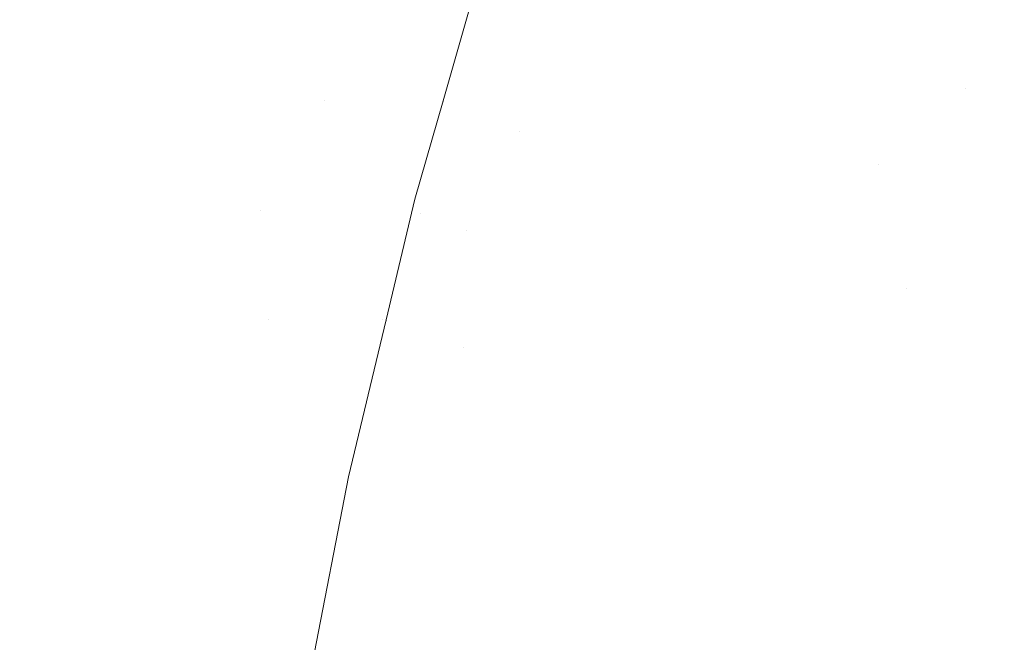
# Model space of a CAD drawing. Header units: centimetres. Extents: x -21.6 to 22.7, y 4.2 to 6.
# Tile 247 of 256: x 7.8329 to 7.8503, y 5.9225 to 5.9335. Entities that reach past the tile are written whole.
import ezdxf

# ---------------------------------------------------------------- set-up
doc = ezdxf.new("R2010")
doc.units = ezdxf.units.CM
doc.header["$LTSCALE"] = 2.54
doc.layers.add('Lucido design-1', color=7, linetype='Continuous')

# ---------------------------------------------------------------- blocks, each defined once
blk = doc.blocks.new('Gruppo-3-1')
at = {"color": 7, "linetype": 'Continuous', "lineweight": 9}
for points, invisible_edges in [([(7.841827, 5.933636, -2276.9377), (7.84243, 5.935587, -2276.9377), (7.84284, 5.935397, -2276.940757), (7.842241, 5.933457, -2276.940757)], 15), ([(7.842241, 5.933457, -2276.940757), (7.84284, 5.935397, -2276.940757), (7.843323, 5.935174, -2276.943786), (7.842728, 5.933246, -2276.943786)], 15), ([(7.84824, 5.935013, -2276.961185), (7.847638, 5.933183, -2276.961185), (7.846759, 5.933589, -2276.958396), (7.847369, 5.935441, -2276.958396)], 15), ([(7.842728, 5.933246, -2276.943786), (7.843323, 5.935174, -2276.943786), (7.843876, 5.934919, -2276.946785), (7.843285, 5.933005, -2276.946785)], 15), ([(7.841204, 5.935117, -2276.72217), (7.840336, 5.932079, -2276.72217), (7.840269, 5.932086, -2276.718883), (7.840836, 5.934046, -2276.718861)], 14), ([(7.840336, 5.932079, -2276.72217), (7.841204, 5.935117, -2276.72217), (7.840897, 5.934041, -2276.92217), (7.840336, 5.932079, -2276.92217)], 10), ([(7.84917, 5.934556, -2276.963922), (7.848576, 5.93275, -2276.963922), (7.847638, 5.933183, -2276.961185), (7.84824, 5.935013, -2276.961185)], 15), ([(7.843285, 5.933005, -2276.946785), (7.843876, 5.934919, -2276.946785), (7.844498, 5.934632, -2276.94975), (7.843912, 5.932734, -2276.94975)], 15), ([(7.843912, 5.932734, -2276.94975), (7.844498, 5.934632, -2276.94975), (7.845187, 5.934314, -2276.952675), (7.844607, 5.932434, -2276.952675)], 15), ([(7.850156, 5.934072, -2276.966604), (7.84957, 5.932292, -2276.966604), (7.848576, 5.93275, -2276.963922), (7.84917, 5.934556, -2276.963922)], 15), ([(22.630348, 5.934414, -2276.228201), (-21.503423, 5.934414, -2276.228201), (-21.503423, 5.930283, -2276.226798), (22.630348, 5.930283, -2276.226798)], 5), ([(7.844607, 5.932434, -2276.952675), (7.845187, 5.934314, -2276.952675), (7.845942, 5.933966, -2276.955559), (7.845367, 5.932105, -2276.955559)], 15), ([(7.833903, 5.934046, -2276.680854), (7.833381, 5.932086, -2276.68112), (7.832325, 5.932086, -2276.67824), (7.83284, 5.934046, -2276.677955)], 15), ([(7.8349, 5.934046, -2276.683807), (7.834372, 5.932086, -2276.684054), (7.833381, 5.932086, -2276.68112), (7.833903, 5.934046, -2276.680854)], 15), ([(7.835828, 5.934046, -2276.686812), (7.835293, 5.932086, -2276.68704), (7.834372, 5.932086, -2276.684054), (7.8349, 5.934046, -2276.683807)], 15), ([(7.836683, 5.934046, -2276.689866), (7.836143, 5.932086, -2276.690074), (7.835293, 5.932086, -2276.68704), (7.835828, 5.934046, -2276.686812)], 15), ([(7.837465, 5.934046, -2276.692964), (7.83692, 5.932086, -2276.693152), (7.836143, 5.932086, -2276.690074), (7.836683, 5.934046, -2276.689866)], 15), ([(7.83817, 5.934046, -2276.696103), (7.837621, 5.932086, -2276.696271), (7.83692, 5.932086, -2276.693152), (7.837465, 5.934046, -2276.692964)], 15), ([(7.838798, 5.934046, -2276.699279), (7.838244, 5.932086, -2276.699426), (7.837621, 5.932086, -2276.696271), (7.83817, 5.934046, -2276.696103)], 15), ([(7.839345, 5.934046, -2276.702487), (7.838788, 5.932086, -2276.702614), (7.838244, 5.932086, -2276.699426), (7.838798, 5.934046, -2276.699279)], 15), ([(7.839811, 5.934046, -2276.705724), (7.839251, 5.932086, -2276.70583), (7.838788, 5.932086, -2276.702614), (7.839345, 5.934046, -2276.702487)], 15), ([(7.840194, 5.934046, -2276.708984), (7.839631, 5.932086, -2276.709069), (7.839251, 5.932086, -2276.70583), (7.839811, 5.934046, -2276.705724)], 15), ([(7.840493, 5.934046, -2276.712264), (7.839928, 5.932086, -2276.712328), (7.839631, 5.932086, -2276.709069), (7.840194, 5.934046, -2276.708984)], 15), ([(7.840707, 5.934046, -2276.715558), (7.840141, 5.932086, -2276.7156), (7.839928, 5.932086, -2276.712328), (7.840493, 5.934046, -2276.712264)], 15), ([(7.840836, 5.934046, -2276.718861), (7.840269, 5.932086, -2276.718883), (7.840141, 5.932086, -2276.7156), (7.840707, 5.934046, -2276.715558)], 15), ([(7.840917, 5.93403, -2276.925294), (7.84035, 5.93207, -2276.925294), (7.840336, 5.932079, -2276.92217), (7.840897, 5.934041, -2276.92217)], 11), ([(7.841031, 5.93398, -2276.928414), (7.840465, 5.932024, -2276.928414), (7.84035, 5.93207, -2276.925294), (7.840917, 5.93403, -2276.925294)], 15), ([(7.841222, 5.933898, -2276.931524), (7.840657, 5.931946, -2276.931524), (7.840465, 5.932024, -2276.928414), (7.841031, 5.93398, -2276.928414)], 15), ([(7.845367, 5.932105, -2276.955559), (7.845942, 5.933966, -2276.955559), (7.846759, 5.933589, -2276.958396), (7.846191, 5.931748, -2276.958396)], 15), ([(7.851195, 5.933562, -2276.969229), (7.850618, 5.931808, -2276.969229), (7.84957, 5.932292, -2276.966604), (7.850156, 5.934072, -2276.966604)], 15), ([(7.841487, 5.933783, -2276.934621), (7.840925, 5.931838, -2276.934621), (7.840657, 5.931946, -2276.931524), (7.841222, 5.933898, -2276.931524)], 15), ([(7.841827, 5.933636, -2276.9377), (7.841268, 5.931699, -2276.9377), (7.840925, 5.931838, -2276.934621), (7.841487, 5.933783, -2276.934621)], 15), ([(7.842241, 5.933457, -2276.940757), (7.841684, 5.93153, -2276.940757), (7.841268, 5.931699, -2276.9377), (7.841827, 5.933636, -2276.9377)], 15), ([(7.846191, 5.931748, -2276.958396), (7.846759, 5.933589, -2276.958396), (7.847638, 5.933183, -2276.961185), (7.847077, 5.931365, -2276.961185)], 15), ([(7.842728, 5.933246, -2276.943786), (7.842174, 5.931332, -2276.943786), (7.841684, 5.93153, -2276.940757), (7.842241, 5.933457, -2276.940757)], 15), ([(7.843285, 5.933005, -2276.946785), (7.842736, 5.931105, -2276.946785), (7.842174, 5.931332, -2276.943786), (7.842728, 5.933246, -2276.943786)], 15), ([(7.847077, 5.931365, -2276.961185), (7.847638, 5.933183, -2276.961185), (7.848576, 5.93275, -2276.963922), (7.848022, 5.930956, -2276.963922)], 15), ([(7.843912, 5.932734, -2276.94975), (7.843367, 5.93085, -2276.94975), (7.842736, 5.931105, -2276.946785), (7.843285, 5.933005, -2276.946785)], 15), ([(7.844607, 5.932434, -2276.952675), (7.844067, 5.930567, -2276.952675), (7.843367, 5.93085, -2276.94975), (7.843912, 5.932734, -2276.94975)], 15), ([(7.848022, 5.930956, -2276.963922), (7.848576, 5.93275, -2276.963922), (7.84957, 5.932292, -2276.966604)], 11), ([(7.845367, 5.932105, -2276.955559), (7.844833, 5.930257, -2276.955559), (7.844067, 5.930567, -2276.952675), (7.844607, 5.932434, -2276.952675)], 15), ([(7.848022, 5.930956, -2276.963922), (7.84957, 5.932292, -2276.966604), (7.848516, 5.928766, -2276.966604)], 11), ([(7.84957, 5.932292, -2276.966604), (7.850618, 5.931808, -2276.969229), (7.84958, 5.928336, -2276.969229), (7.848516, 5.928766, -2276.966604)], 15), ([(7.831847, 5.930141, -2276.678504), (7.832325, 5.932086, -2276.67824), (7.833381, 5.932086, -2276.68112), (7.832898, 5.930141, -2276.681366)], 15), ([(7.832898, 5.930141, -2276.681366), (7.833381, 5.932086, -2276.68112), (7.834372, 5.932086, -2276.684054), (7.833882, 5.930141, -2276.684283)], 15), ([(7.833882, 5.930141, -2276.684283), (7.834372, 5.932086, -2276.684054), (7.835293, 5.932086, -2276.68704), (7.834798, 5.930141, -2276.687251)], 15), ([(7.834798, 5.930141, -2276.687251), (7.835293, 5.932086, -2276.68704), (7.836143, 5.932086, -2276.690074), (7.835643, 5.930141, -2276.690266)], 15), ([(7.835643, 5.930141, -2276.690266), (7.836143, 5.932086, -2276.690074), (7.83692, 5.932086, -2276.693152), (7.836415, 5.930141, -2276.693326)], 15), ([(7.836415, 5.930141, -2276.693326), (7.83692, 5.932086, -2276.693152), (7.837621, 5.932086, -2276.696271), (7.837112, 5.930141, -2276.696426)], 15), ([(7.837112, 5.930141, -2276.696426), (7.838244, 5.932086, -2276.699426), (7.837258, 5.928212, -2276.699689)], 11), ([(7.837112, 5.930141, -2276.696426), (7.837621, 5.932086, -2276.696271), (7.838244, 5.932086, -2276.699426)], 11), ([(7.838244, 5.932086, -2276.699426), (7.838788, 5.932086, -2276.702614), (7.837795, 5.928212, -2276.70284), (7.837258, 5.928212, -2276.699689)], 15), ([(7.838252, 5.928212, -2276.706019), (7.837795, 5.928212, -2276.70284), (7.838788, 5.932086, -2276.702614), (7.839251, 5.932086, -2276.70583)], 15), ([(7.839251, 5.932086, -2276.70583), (7.839631, 5.932086, -2276.709069), (7.838629, 5.928212, -2276.709221), (7.838252, 5.928212, -2276.706019)], 15), ([(7.838922, 5.928212, -2276.712441), (7.838629, 5.928212, -2276.709221), (7.839631, 5.932086, -2276.709069), (7.839928, 5.932086, -2276.712328)], 15), ([(7.839928, 5.932086, -2276.712328), (7.840141, 5.932086, -2276.7156), (7.839133, 5.928212, -2276.715676), (7.838922, 5.928212, -2276.712441)], 15), ([(7.839259, 5.928212, -2276.718921), (7.839133, 5.928212, -2276.715676), (7.840141, 5.932086, -2276.7156), (7.840269, 5.932086, -2276.718883)], 15), ([(7.839259, 5.928212, -2276.718921), (7.840269, 5.932086, -2276.718883), (7.839838, 5.930339, -2276.72217)], 11), ([(7.839941, 5.930082, -2276.928414), (7.83934, 5.928198, -2276.925294), (7.84035, 5.93207, -2276.925294)], 11), ([(7.839838, 5.930339, -2276.92217), (7.84035, 5.93207, -2276.925294), (7.83934, 5.928198, -2276.925294)], 11), ([(7.840269, 5.932086, -2276.718883), (7.840336, 5.932079, -2276.72217), (7.839838, 5.930339, -2276.72217)], 9), ([(7.839838, 5.930339, -2276.92217), (7.840336, 5.932079, -2276.92217), (7.84035, 5.93207, -2276.925294)], 10), ([(7.840336, 5.932079, -2276.92217), (7.839838, 5.930339, -2276.92217), (7.839838, 5.930339, -2276.72217), (7.840336, 5.932079, -2276.72217)], 10), ([(7.84035, 5.93207, -2276.925294), (7.840465, 5.932024, -2276.928414), (7.839941, 5.930082, -2276.928414)], 11), ([(7.839941, 5.930082, -2276.928414), (7.840465, 5.932024, -2276.928414), (7.840657, 5.931946, -2276.931524), (7.840134, 5.930009, -2276.931524)], 15), ([(7.846191, 5.931748, -2276.958396), (7.845663, 5.929921, -2276.958396), (7.844833, 5.930257, -2276.955559), (7.845367, 5.932105, -2276.955559)], 15), ([(7.840134, 5.930009, -2276.931524), (7.840657, 5.931946, -2276.931524), (7.840925, 5.931838, -2276.934621), (7.840404, 5.929908, -2276.934621)], 15), ([(7.840404, 5.929908, -2276.934621), (7.840925, 5.931838, -2276.934621), (7.841268, 5.931699, -2276.9377), (7.840749, 5.929778, -2276.9377)], 15), ([(7.840749, 5.929778, -2276.9377), (7.841268, 5.931699, -2276.9377), (7.841684, 5.93153, -2276.940757)], 11), ([(7.847077, 5.931365, -2276.961185), (7.846555, 5.92956, -2276.961185), (7.845663, 5.929921, -2276.958396), (7.846191, 5.931748, -2276.958396)], 15), ([(7.850696, 5.927884, -2276.971794), (7.84958, 5.928336, -2276.969229), (7.850618, 5.931808, -2276.969229), (7.851717, 5.931301, -2276.971794)], 15), ([(7.840749, 5.929778, -2276.9377), (7.841684, 5.93153, -2276.940757), (7.840692, 5.927724, -2276.940757)], 11), ([(7.841188, 5.92755, -2276.943786), (7.840692, 5.927724, -2276.940757), (7.841684, 5.93153, -2276.940757), (7.842174, 5.931332, -2276.943786)], 15), ([(7.842174, 5.931332, -2276.943786), (7.842736, 5.931105, -2276.946785), (7.841756, 5.92735, -2276.946785), (7.841188, 5.92755, -2276.943786)], 15), ([(7.848022, 5.930956, -2276.963922), (7.847507, 5.929175, -2276.963922), (7.846555, 5.92956, -2276.961185), (7.847077, 5.931365, -2276.961185)], 15), ([(7.842396, 5.927126, -2276.94975), (7.841756, 5.92735, -2276.946785), (7.842736, 5.931105, -2276.946785), (7.843367, 5.93085, -2276.94975)], 15), ([(7.843367, 5.93085, -2276.94975), (7.844067, 5.930567, -2276.952675), (7.843104, 5.926877, -2276.952675), (7.842396, 5.927126, -2276.94975)], 15), ([(7.848516, 5.928766, -2276.966604), (7.847507, 5.929175, -2276.963922), (7.848022, 5.930956, -2276.963922)], 11), ([(7.84388, 5.926605, -2276.955559), (7.843104, 5.926877, -2276.952675), (7.844067, 5.930567, -2276.952675), (7.844833, 5.930257, -2276.955559)], 15), ([(22.630348, 5.928205, -2276.226193), (22.630348, 5.930283, -2276.226798), (-21.503423, 5.930283, -2276.226798), (-21.503423, 5.928205, -2276.226193)], 10), ([(7.839838, 5.930339, -2276.72217), (7.839327, 5.928206, -2276.72217), (7.839259, 5.928212, -2276.718921)], 10), ([(7.83934, 5.928198, -2276.925294), (7.839327, 5.928206, -2276.92217), (7.839838, 5.930339, -2276.92217)], 9), ([(7.839327, 5.928206, -2276.72217), (7.839838, 5.930339, -2276.72217), (7.839838, 5.930339, -2276.92217), (7.839327, 5.928206, -2276.92217)], 10), ([(7.832898, 5.930141, -2276.681366), (7.832451, 5.928212, -2276.681594), (7.831407, 5.928212, -2276.678748), (7.831847, 5.930141, -2276.678504)], 15), ([(7.833882, 5.930141, -2276.684283), (7.83343, 5.928212, -2276.684494), (7.832451, 5.928212, -2276.681594), (7.832898, 5.930141, -2276.681366)], 15), ([(7.834798, 5.930141, -2276.687251), (7.834341, 5.928212, -2276.687446), (7.83343, 5.928212, -2276.684494), (7.833882, 5.930141, -2276.684283)], 15), ([(7.835643, 5.930141, -2276.690266), (7.835181, 5.928212, -2276.690445), (7.834341, 5.928212, -2276.687446), (7.834798, 5.930141, -2276.687251)], 15), ([(7.836415, 5.930141, -2276.693326), (7.835949, 5.928212, -2276.693487), (7.835181, 5.928212, -2276.690445), (7.835643, 5.930141, -2276.690266)], 15), ([(7.837112, 5.930141, -2276.696426), (7.836642, 5.928212, -2276.69657), (7.835949, 5.928212, -2276.693487), (7.836415, 5.930141, -2276.693326)], 15), ([(7.837258, 5.928212, -2276.699689), (7.836642, 5.928212, -2276.69657), (7.837112, 5.930141, -2276.696426)], 11), ([(7.844833, 5.930257, -2276.955559), (7.845663, 5.929921, -2276.958396), (7.844721, 5.92631, -2276.958396), (7.84388, 5.926605, -2276.955559)], 15), ([(7.839941, 5.930082, -2276.928414), (7.839457, 5.928157, -2276.928414), (7.83934, 5.928198, -2276.925294)], 11), ([(7.840134, 5.930009, -2276.931524), (7.839651, 5.928089, -2276.931524), (7.839457, 5.928157, -2276.928414), (7.839941, 5.930082, -2276.928414)], 15), ([(7.840404, 5.929908, -2276.934621), (7.839922, 5.927994, -2276.934621), (7.839651, 5.928089, -2276.931524), (7.840134, 5.930009, -2276.931524)], 15), ([(7.840749, 5.929778, -2276.9377), (7.840269, 5.927872, -2276.9377), (7.839922, 5.927994, -2276.934621), (7.840404, 5.929908, -2276.934621)], 15), ([(7.840692, 5.927724, -2276.940757), (7.840269, 5.927872, -2276.9377), (7.840749, 5.929778, -2276.9377)], 11), ([(7.845625, 5.925993, -2276.961185), (7.844721, 5.92631, -2276.958396), (7.845663, 5.929921, -2276.958396), (7.846555, 5.92956, -2276.961185)], 15), ([(7.846555, 5.92956, -2276.961185), (7.847507, 5.929175, -2276.963922), (7.846589, 5.925655, -2276.963922), (7.845625, 5.925993, -2276.961185)], 15), ([(7.847611, 5.925296, -2276.966604), (7.846589, 5.925655, -2276.963922), (7.847507, 5.929175, -2276.963922), (7.848516, 5.928766, -2276.966604)], 15), ([(7.848516, 5.928766, -2276.966604), (7.84958, 5.928336, -2276.969229), (7.848688, 5.924918, -2276.969229), (7.847611, 5.925296, -2276.966604)], 15), ([(22.630348, 5.926094, -2276.225577), (22.630348, 5.928205, -2276.226193), (-21.503423, 5.928205, -2276.226193), (-21.503423, 5.9263, -2276.225637)], 10), ([(7.832451, 5.928212, -2276.681594), (7.83343, 5.928212, -2276.684494), (7.832633, 5.924408, -2276.684867), (7.831664, 5.924408, -2276.681995)], 15), ([(7.833535, 5.924408, -2276.687789), (7.832633, 5.924408, -2276.684867), (7.83343, 5.928212, -2276.684494), (7.834341, 5.928212, -2276.687446)], 15), ([(7.834341, 5.928212, -2276.687446), (7.835181, 5.928212, -2276.690445), (7.834367, 5.924408, -2276.690758), (7.833535, 5.924408, -2276.687789)], 15), ([(7.835127, 5.924408, -2276.693771), (7.834367, 5.924408, -2276.690758), (7.835181, 5.928212, -2276.690445), (7.835949, 5.928212, -2276.693487)], 15), ([(7.835949, 5.928212, -2276.693487), (7.836642, 5.928212, -2276.69657), (7.835813, 5.924408, -2276.696823), (7.835127, 5.924408, -2276.693771)], 15), ([(7.836423, 5.924408, -2276.699911), (7.835813, 5.924408, -2276.696823), (7.836642, 5.928212, -2276.69657), (7.837258, 5.928212, -2276.699689)], 15), ([(7.837258, 5.928212, -2276.699689), (7.837795, 5.928212, -2276.70284), (7.836955, 5.924408, -2276.703031), (7.836423, 5.924408, -2276.699911)], 15), ([(7.837408, 5.924408, -2276.706178), (7.836955, 5.924408, -2276.703031), (7.837795, 5.928212, -2276.70284), (7.838252, 5.928212, -2276.706019)], 15), ([(7.838252, 5.928212, -2276.706019), (7.838629, 5.928212, -2276.709221), (7.83778, 5.924408, -2276.709349), (7.837408, 5.924408, -2276.706178)], 15), ([(7.838071, 5.924408, -2276.712538), (7.83778, 5.924408, -2276.709349), (7.838629, 5.928212, -2276.709221), (7.838922, 5.928212, -2276.712441)], 15), ([(7.838922, 5.928212, -2276.712441), (7.839133, 5.928212, -2276.715676), (7.838279, 5.924408, -2276.715741), (7.838071, 5.924408, -2276.712538)], 15), ([(7.838405, 5.924408, -2276.718953), (7.838279, 5.924408, -2276.715741), (7.839133, 5.928212, -2276.715676), (7.839259, 5.928212, -2276.718921)], 15), ([(7.838664, 5.925433, -2276.72217), (7.838405, 5.924408, -2276.718953), (7.839259, 5.928212, -2276.718921)], 11), ([(7.83934, 5.928198, -2276.925294), (7.838486, 5.924397, -2276.925294), (7.838664, 5.925433, -2276.92217)], 11), ([(7.83934, 5.928198, -2276.925294), (7.839457, 5.928157, -2276.928414), (7.838604, 5.924361, -2276.928414), (7.838486, 5.924397, -2276.925294)], 15), ([(7.839259, 5.928212, -2276.718921), (7.839327, 5.928206, -2276.72217), (7.838664, 5.925433, -2276.72217)], 9), ([(7.838664, 5.925433, -2276.92217), (7.839327, 5.928206, -2276.92217), (7.83934, 5.928198, -2276.925294)], 10), ([(7.839327, 5.928206, -2276.92217), (7.838664, 5.925433, -2276.92217), (7.838664, 5.925433, -2276.72217), (7.839327, 5.928206, -2276.72217)], 10), ([(7.849819, 5.924521, -2276.971794), (7.848688, 5.924918, -2276.969229), (7.84958, 5.928336, -2276.969229), (7.850696, 5.927884, -2276.971794)], 15), ([(7.8388, 5.924302, -2276.931524), (7.838604, 5.924361, -2276.928414), (7.839457, 5.928157, -2276.928414), (7.839651, 5.928089, -2276.931524)], 15), ([(7.839651, 5.928089, -2276.931524), (7.839922, 5.927994, -2276.934621), (7.839074, 5.92422, -2276.934621), (7.8388, 5.924302, -2276.931524)], 15), ([(7.839425, 5.924115, -2276.9377), (7.839074, 5.92422, -2276.934621), (7.839922, 5.927994, -2276.934621), (7.840269, 5.927872, -2276.9377)], 15), ([(7.840269, 5.927872, -2276.9377), (7.840692, 5.927724, -2276.940757), (7.839852, 5.923987, -2276.940757), (7.839425, 5.924115, -2276.9377)], 15), ([(7.850696, 5.927884, -2276.971794), (7.851861, 5.927413, -2276.974297), (7.850999, 5.924107, -2276.974297), (7.849819, 5.924521, -2276.971794)], 15), ([(7.840353, 5.923836, -2276.943786), (7.839852, 5.923987, -2276.940757), (7.840692, 5.927724, -2276.940757), (7.841188, 5.92755, -2276.943786)], 15), ([(7.841188, 5.92755, -2276.943786), (7.841756, 5.92735, -2276.946785), (7.840928, 5.923664, -2276.946785), (7.840353, 5.923836, -2276.943786)], 15), ([(7.841574, 5.92347, -2276.94975), (7.840928, 5.923664, -2276.946785), (7.841756, 5.92735, -2276.946785), (7.842396, 5.927126, -2276.94975)], 15), ([(7.842396, 5.927126, -2276.94975), (7.843104, 5.926877, -2276.952675), (7.84229, 5.923255, -2276.952675), (7.841574, 5.92347, -2276.94975)], 15), ([(7.843074, 5.92302, -2276.955559), (7.84229, 5.923255, -2276.952675), (7.843104, 5.926877, -2276.952675), (7.84388, 5.926605, -2276.955559)], 15), ([(7.84388, 5.926605, -2276.955559), (7.844721, 5.92631, -2276.958396), (7.843924, 5.922765, -2276.958396), (7.843074, 5.92302, -2276.955559)], 15), ([(-21.503423, 5.9263, -2276.225637), (-21.503423, 5.926094, -2276.225577), (22.630348, 5.926094, -2276.225577)], 10), ([(7.844837, 5.922491, -2276.961185), (7.843924, 5.922765, -2276.958396), (7.844721, 5.92631, -2276.958396), (7.845625, 5.925993, -2276.961185)], 15), ([(22.630348, 5.926094, -2276.225577), (-21.503423, 5.926094, -2276.225577), (-21.503423, 5.921856, -2276.22454), (22.630348, 5.921856, -2276.22454)], 5), ([(7.845625, 5.925993, -2276.961185), (7.846589, 5.925655, -2276.963922), (7.845812, 5.922199, -2276.963922), (7.844837, 5.922491, -2276.961185)], 15), ([(7.846845, 5.921889, -2276.966604), (7.845812, 5.922199, -2276.963922), (7.846589, 5.925655, -2276.963922), (7.847611, 5.925296, -2276.966604)], 15), ([(7.837691, 5.920417, -2276.72217), (7.838664, 5.925433, -2276.72217), (7.838664, 5.925433, -2276.92217), (7.837742, 5.920682, -2276.92217)], 10), ([(7.838405, 5.924408, -2276.718953), (7.838664, 5.925433, -2276.72217), (7.837691, 5.920417, -2276.72217), (7.837695, 5.920683, -2276.71898)], 13), ([(7.837776, 5.920673, -2276.925294), (7.837742, 5.920682, -2276.92217), (7.838664, 5.925433, -2276.92217), (7.838486, 5.924397, -2276.925294)], 13), ([(7.847611, 5.925296, -2276.966604), (7.848688, 5.924918, -2276.969229), (7.847934, 5.921562, -2276.969229), (7.846845, 5.921889, -2276.966604)], 15), ([(7.849076, 5.921219, -2276.971794), (7.847934, 5.921562, -2276.969229), (7.848688, 5.924918, -2276.969229), (7.849819, 5.924521, -2276.971794)], 15), ([(7.832866, 5.920683, -2276.688074), (7.831972, 5.920683, -2276.685176), (7.832633, 5.924408, -2276.684867), (7.833535, 5.924408, -2276.687789)], 15), ([(7.833535, 5.924408, -2276.687789), (7.834367, 5.924408, -2276.690758), (7.833691, 5.920683, -2276.691019), (7.832866, 5.920683, -2276.688074)], 15), ([(7.834445, 5.920683, -2276.694006), (7.833691, 5.920683, -2276.691019), (7.834367, 5.924408, -2276.690758), (7.835127, 5.924408, -2276.693771)], 15), ([(7.835127, 5.924408, -2276.693771), (7.835813, 5.924408, -2276.696823), (7.835125, 5.920683, -2276.697033), (7.834445, 5.920683, -2276.694006)], 15), ([(7.83573, 5.920683, -2276.700096), (7.835125, 5.920683, -2276.697033), (7.835813, 5.924408, -2276.696823), (7.836423, 5.924408, -2276.699911)], 15), ([(7.836423, 5.924408, -2276.699911), (7.836955, 5.924408, -2276.703031), (7.836258, 5.920683, -2276.70319), (7.83573, 5.920683, -2276.700096)], 15), ([(7.836707, 5.920683, -2276.706311), (7.836258, 5.920683, -2276.70319), (7.836955, 5.924408, -2276.703031), (7.837408, 5.924408, -2276.706178)], 15), ([(7.837408, 5.924408, -2276.706178), (7.83778, 5.924408, -2276.709349), (7.837076, 5.920683, -2276.709455), (7.836707, 5.920683, -2276.706311)], 15), ([(7.837365, 5.920683, -2276.712617), (7.837076, 5.920683, -2276.709455), (7.83778, 5.924408, -2276.709349), (7.838071, 5.924408, -2276.712538)], 15), ([(7.838071, 5.924408, -2276.712538), (7.838279, 5.924408, -2276.715741), (7.837571, 5.920683, -2276.715794), (7.837365, 5.920683, -2276.712617)], 15), ([(7.837695, 5.920683, -2276.71898), (7.837571, 5.920683, -2276.715794), (7.838279, 5.924408, -2276.715741), (7.838405, 5.924408, -2276.718953)], 15), ([(7.838486, 5.924397, -2276.925294), (7.838604, 5.924361, -2276.928414), (7.837895, 5.920643, -2276.928414), (7.837776, 5.920673, -2276.925294)], 15), ([(7.838093, 5.920593, -2276.931524), (7.837895, 5.920643, -2276.928414), (7.838604, 5.924361, -2276.928414), (7.8388, 5.924302, -2276.931524)], 15), ([(7.849819, 5.924521, -2276.971794), (7.850999, 5.924107, -2276.974297), (7.850269, 5.920861, -2276.974297), (7.849076, 5.921219, -2276.971794)], 15), ([(7.8388, 5.924302, -2276.931524), (7.839074, 5.92422, -2276.934621), (7.83837, 5.920523, -2276.934621), (7.838093, 5.920593, -2276.931524)], 15), ([(7.838724, 5.920434, -2276.9377), (7.83837, 5.920523, -2276.934621), (7.839074, 5.92422, -2276.934621), (7.839425, 5.924115, -2276.9377)], 15), ([(7.839425, 5.924115, -2276.9377), (7.839852, 5.923987, -2276.940757), (7.839154, 5.920326, -2276.940757), (7.838724, 5.920434, -2276.9377)], 15), ([(7.83966, 5.920199, -2276.943786), (7.839154, 5.920326, -2276.940757), (7.839852, 5.923987, -2276.940757), (7.840353, 5.923836, -2276.943786)], 15), ([(7.840353, 5.923836, -2276.943786), (7.840928, 5.923664, -2276.946785), (7.84024, 5.920053, -2276.946785), (7.83966, 5.920199, -2276.943786)], 15), ([(7.840892, 5.919889, -2276.94975), (7.84024, 5.920053, -2276.946785), (7.840928, 5.923664, -2276.946785), (7.841574, 5.92347, -2276.94975)], 15), ([(7.841574, 5.92347, -2276.94975), (7.84229, 5.923255, -2276.952675), (7.841614, 5.919707, -2276.952675), (7.840892, 5.919889, -2276.94975)], 15), ([(7.842405, 5.919508, -2276.955559), (7.841614, 5.919707, -2276.952675), (7.84229, 5.923255, -2276.952675), (7.843074, 5.92302, -2276.955559)], 15), ([(7.843074, 5.92302, -2276.955559), (7.843924, 5.922765, -2276.958396), (7.843263, 5.919292, -2276.958396), (7.842405, 5.919508, -2276.955559)], 15), ([(7.844184, 5.91906, -2276.961185), (7.843263, 5.919292, -2276.958396), (7.843924, 5.922765, -2276.958396), (7.844837, 5.922491, -2276.961185)], 15)]:
    blk.add_3dface(points, dxfattribs=dict(at, invisible_edges=invisible_edges))
blk = doc.blocks.new('Gruppo-4-1')
at = {"color": 7}
blk.add_blockref('Gruppo-3-1', (0, 0), dxfattribs=at)

msp = doc.modelspace()

# ---------------------------------------------------------------- block references
at = {"layer": 'Lucido design-1', "color": 7}
msp.add_blockref('Gruppo-4-1', (0, 0), dxfattribs=at)

doc.saveas('drawing.dxf')
